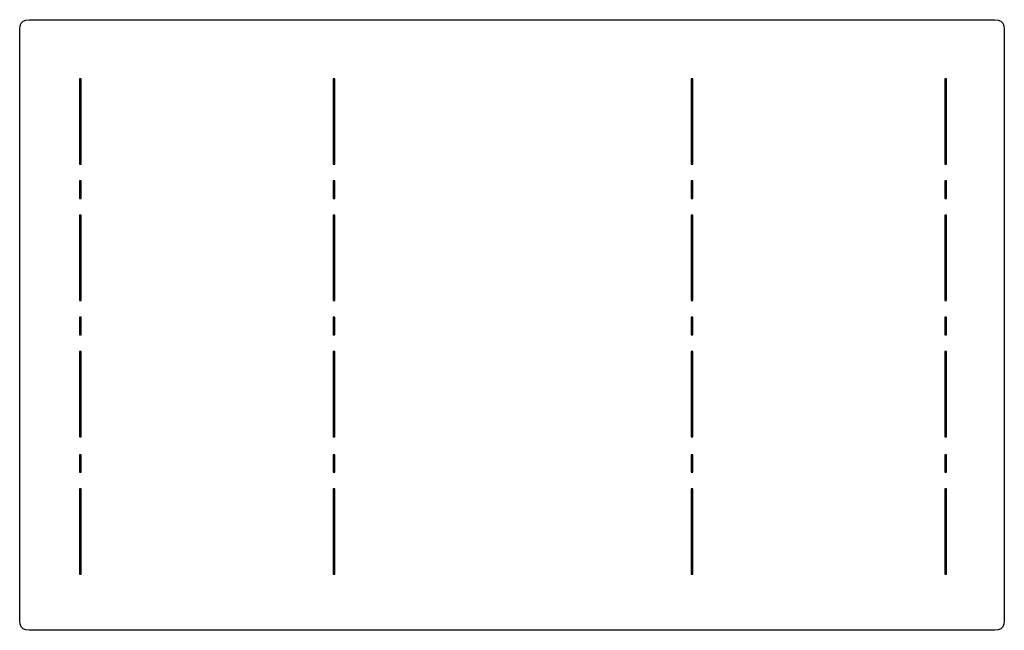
# Model space of a CAD drawing. Header units: millimetres. Extents: x 0 to 830, y -515 to 0.
import ezdxf

# ---------------------------------------------------------------- set-up
doc = ezdxf.new("R2010")
doc.units = ezdxf.units.MM
doc.layers.add('2D drawing', color=191, linetype='Continuous', true_color=0xb89be5)

msp = doc.modelspace()

# ---------------------------------------------------------------- linework, layer by layer
at = {"layer": '2D drawing', "color": 251, "true_color": 0x565656}
msp.add_lwpolyline([(369.59, -515), (8, -515), (5.12, -514.68), (2.88, -513.72), (1.28, -512.12), (0.32, -509.88), (0, -507), (0, -372.22), (0, -63.24), (0, -8), (0.32, -5.12), (1.28, -2.88), (2.88, -1.28), (5.12, -0.32), (8, 0), (369.59, 0), (460.68, 0), (822, 0), (824.88, -0.32), (827.12, -1.28), (828.72, -2.88), (829.68, -5.12), (830, -8), (830, -63.24), (830, -372.22), (830, -507), (829.68, -509.88), (828.72, -512.12), (827.12, -513.72), (824.88, -514.68), (822, -515), (460.68, -515)], close=True, dxfattribs=at)
at = {"layer": '2D drawing', "color": 161, "true_color": 0x9a9ae5}
for points in [[(51.8, -121.78), (51.8, -49.76), (50.31, -49.76), (50.31, -121.78)], [(265.7, -121.78), (265.7, -49.76), (264.2, -49.76), (264.2, -121.78)], [(567.43, -121.78), (567.43, -49.76), (565.94, -49.76), (565.94, -121.78)], [(781.32, -121.78), (781.32, -49.76), (779.83, -49.76), (779.83, -121.78)], [(51.8, -150.73), (51.8, -136.01), (50.31, -136.01), (50.31, -150.73)], [(265.7, -150.73), (265.7, -136.01), (264.2, -136.01), (264.2, -150.73)], [(567.43, -150.73), (567.43, -136.01), (565.94, -136.01), (565.94, -150.73)], [(781.32, -150.73), (781.32, -136.01), (779.83, -136.01), (779.83, -150.73)], [(51.8, -236.87), (51.8, -164.84), (50.31, -164.84), (50.31, -236.87)], [(265.7, -236.87), (265.7, -164.84), (264.2, -164.84), (264.2, -236.87)], [(567.43, -236.87), (567.43, -164.84), (565.94, -164.84), (565.94, -236.87)], [(781.32, -236.87), (781.32, -164.84), (779.83, -164.84), (779.83, -236.87)], [(51.8, -265.67), (51.8, -250.95), (50.31, -250.95), (50.31, -265.67)], [(265.7, -265.67), (265.7, -250.95), (264.2, -250.95), (264.2, -265.67)], [(567.43, -265.67), (567.43, -250.95), (565.94, -250.95), (565.94, -265.67)], [(781.32, -265.67), (781.32, -250.95), (779.83, -250.95), (779.83, -265.67)], [(51.8, -351.8), (51.8, -279.78), (50.31, -279.78), (50.31, -351.8)], [(265.7, -351.8), (265.7, -279.78), (264.2, -279.78), (264.2, -351.8)], [(567.43, -351.8), (567.43, -279.78), (565.94, -279.78), (565.94, -351.8)], [(781.32, -351.8), (781.32, -279.78), (779.83, -279.78), (779.83, -351.8)], [(51.8, -381.63), (51.8, -366.91), (50.31, -366.91), (50.31, -381.63)], [(265.7, -381.63), (265.7, -366.91), (264.2, -366.91), (264.2, -381.63)], [(567.43, -381.63), (567.43, -366.91), (565.94, -366.91), (565.94, -381.63)], [(781.32, -381.63), (781.32, -366.91), (779.83, -366.91), (779.83, -381.63)], [(51.8, -467.77), (51.8, -395.74), (50.31, -395.74), (50.31, -467.77)], [(265.7, -467.77), (265.7, -395.74), (264.2, -395.74), (264.2, -467.77)], [(567.43, -467.77), (567.43, -395.74), (565.94, -395.74), (565.94, -467.77)], [(781.32, -467.77), (781.32, -395.74), (779.83, -395.74), (779.83, -467.77)]]:
    msp.add_lwpolyline(points, close=True, dxfattribs=at)

doc.saveas('drawing.dxf')
